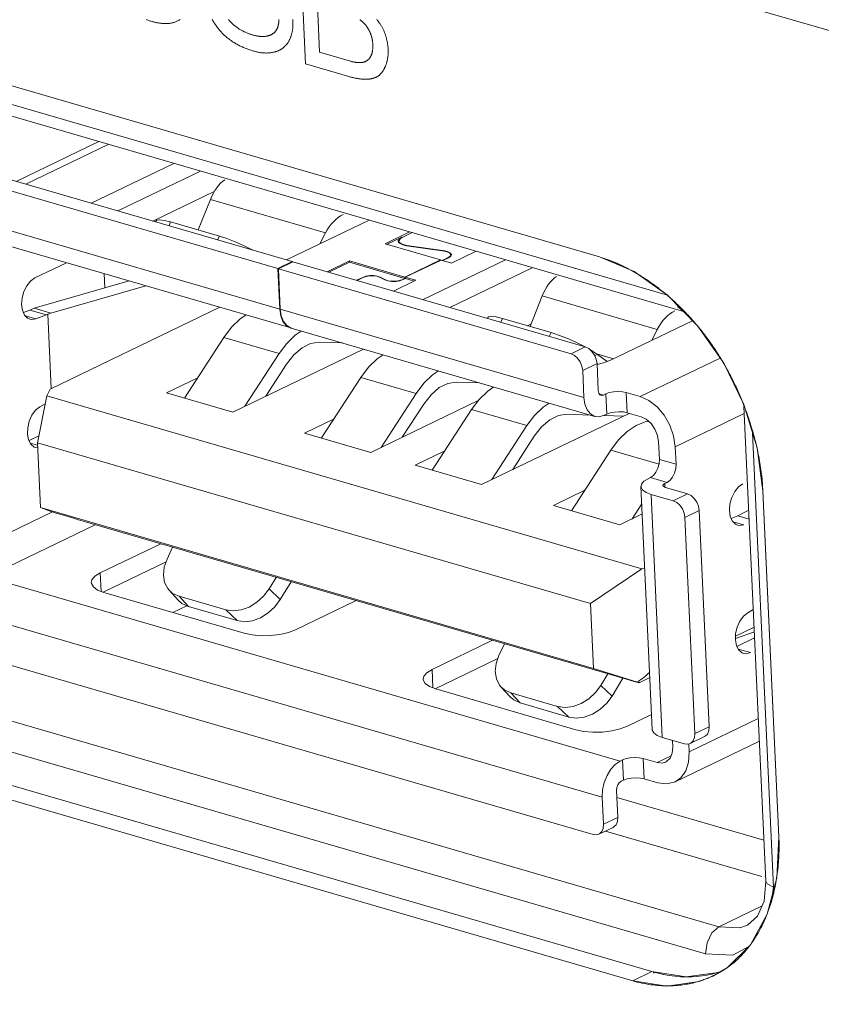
# Model space of a CAD drawing. Header units: millimetres. Extents: x 3925 to 5043, y -86 to 778.
# Tile 65 of 256: x 4514.78 to 4517.52, y 130.69 to 134.05. Entities that reach past the tile are written whole.
import ezdxf

# ---------------------------------------------------------------- set-up
doc = ezdxf.new("R2010")
doc.units = ezdxf.units.MM
doc.header["$LTSCALE"] = 46.255
for name, color, linetype in [('11-059F2G099DXF_CONTINUOUS_LINE', 7, 'CONTINUOUS'), ('H30-IO-SHIELDXF_CONTINUOUS_LINE', 7, 'CONTINUOUS'), ('H30K-IO-LABEDXF_CONTINUOUS_LINE', 7, 'CONTINUOUS'), ('H30K-REAR-CODXF_CONTINUOUS_LINE', 7, 'CONTINUOUS'), ('H60-10304204DXF_CONTINUOUS_LINE', 7, 'CONTINUOUS'), ('LABEL-IO-H30DXF_CONTINUOUS_LINE', 7, 'CONTINUOUS')]:
    doc.layers.add(name, color=color, linetype=linetype)

msp = doc.modelspace()

# ---------------------------------------------------------------- linework, layer by layer
at = {"layer": '11-059F2G099DXF_CONTINUOUS_LINE', "color": 7, "linetype": 'Continuous', "lineweight": 0}
for p, q in [((4515.0437, 133.6349), (4515.0436, 133.637)), ((4515.0666, 133.1362), (4515.0644, 133.1848))]:
    msp.add_line(p, q, dxfattribs=at)
at = {"layer": 'H30-IO-SHIELDXF_CONTINUOUS_LINE', "color": 7, "linetype": 'Continuous', "lineweight": 0}
for p, q in [((4515.3475, 132.0494), (4515.2997, 132.0264)), ((4516.8174, 131.3944), (4517.3197, 131.2483))]:
    msp.add_line(p, q, dxfattribs=at)
at = {"layer": 'H30K-IO-LABEDXF_CONTINUOUS_LINE', "color": 7, "linetype": 'Continuous', "lineweight": 0}
for p, q in [((4515.7528, 133.9018), (4515.7314, 134.3683)), ((4515.7936, 134.1027), (4515.801, 133.9418)), ((4514.3926, 133.9299), (4516.7573, 133.2421)), ((4515.9014, 133.8586), (4515.7528, 133.9018)), ((4515.9036, 133.9119), (4515.9067, 133.9111)), ((4516.8694, 133.1945), (4516.883, 133.1868)), ((4516.9808, 133.1179), (4516.9976, 133.1036)), ((4517.245, 132.7503), (4517.2514, 132.7344)), ((4517.2939, 132.5978), (4517.2973, 132.5828)), ((4517.3152, 132.4617), (4517.3163, 132.4418)), ((4517.3163, 132.4418), (4517.3707, 131.2599)), ((4516.8712, 130.7675), (4514.5065, 131.4553)), ((4517.3643, 131.1261), (4517.3618, 131.1099))]:
    msp.add_line(p, q, dxfattribs=at)
for points in [[(4515.2254, 134.0475), (4515.2225, 134.0483), (4515.2196, 134.0492), (4515.2167, 134.0502), (4515.2138, 134.0511), (4515.2108, 134.0521), (4515.2079, 134.0532)], [(4515.3133, 134.0475), (4515.311, 134.0465), (4515.3087, 134.0455), (4515.3063, 134.0446), (4515.3039, 134.0438), (4515.3014, 134.043), (4515.299, 134.0424), (4515.2965, 134.0418), (4515.2939, 134.0413), (4515.2914, 134.0408), (4515.2888, 134.0404), (4515.2862, 134.0401), (4515.2835, 134.0399), (4515.2809, 134.0397), (4515.2782, 134.0396), (4515.2755, 134.0396), (4515.2728, 134.0396), (4515.27, 134.0397), (4515.2673, 134.0398), (4515.2645, 134.04), (4515.2618, 134.0402), (4515.259, 134.0405), (4515.2562, 134.0408), (4515.2534, 134.0412), (4515.2506, 134.0417), (4515.2478, 134.0422), (4515.245, 134.0427), (4515.2422, 134.0433), (4515.2394, 134.0439), (4515.2366, 134.0445), (4515.2338, 134.0452), (4515.231, 134.0459), (4515.2282, 134.0467), (4515.2254, 134.0475)], [(4515.324, 134.0539), (4515.3223, 134.0527), (4515.3205, 134.0516), (4515.3187, 134.0505), (4515.3169, 134.0495), (4515.3151, 134.0485), (4515.3133, 134.0475)], [(4515.4876, 133.9894), (4515.4853, 133.9913), (4515.483, 133.9932), (4515.4807, 133.9952), (4515.4784, 133.9972), (4515.4762, 133.9993), (4515.4739, 134.0014), (4515.4717, 134.0036), (4515.4695, 134.0058), (4515.4673, 134.0081), (4515.4652, 134.0104), (4515.4631, 134.0128), (4515.4609, 134.0152), (4515.4589, 134.0176), (4515.4568, 134.0201), (4515.4548, 134.0226), (4515.4528, 134.0251), (4515.4508, 134.0277), (4515.4489, 134.0303), (4515.447, 134.033), (4515.4451, 134.0356), (4515.4433, 134.0383), (4515.4415, 134.0411), (4515.4398, 134.0438), (4515.4381, 134.0466), (4515.4364, 134.0494), (4515.4348, 134.0523), (4515.4332, 134.0551)], [(4515.489, 134.0534), (4515.4903, 134.0519), (4515.4916, 134.0504), (4515.493, 134.049), (4515.4943, 134.0476), (4515.4957, 134.0462), (4515.497, 134.0448), (4515.4984, 134.0434), (4515.4998, 134.0421), (4515.5012, 134.0407), (4515.5026, 134.0394), (4515.504, 134.0382), (4515.5054, 134.0369), (4515.5068, 134.0357), (4515.5082, 134.0345), (4515.5097, 134.0333), (4515.5111, 134.0321)], [(4515.5111, 134.0321), (4515.5132, 134.0304), (4515.5154, 134.0287), (4515.5176, 134.0271), (4515.5198, 134.0255), (4515.5221, 134.024), (4515.5243, 134.0225), (4515.5265, 134.021), (4515.5288, 134.0196), (4515.5311, 134.0182), (4515.5333, 134.0169), (4515.5356, 134.0156), (4515.5379, 134.0144), (4515.5402, 134.0132), (4515.5425, 134.012), (4515.5448, 134.0109), (4515.5472, 134.0098), (4515.5495, 134.0088), (4515.5518, 134.0078), (4515.5541, 134.0068), (4515.5564, 134.0059), (4515.5588, 134.005), (4515.5611, 134.0041), (4515.5634, 134.0033), (4515.5657, 134.0026), (4515.568, 134.0019), (4515.5703, 134.0012)], [(4515.6524, 134.0163), (4515.653, 134.0172), (4515.6536, 134.0182), (4515.6541, 134.0191), (4515.6547, 134.0201), (4515.6552, 134.0211), (4515.6557, 134.0222), (4515.6562, 134.0232), (4515.6566, 134.0243), (4515.6571, 134.0254), (4515.6575, 134.0265), (4515.6579, 134.0277), (4515.6583, 134.0288), (4515.6586, 134.03), (4515.659, 134.0312), (4515.6593, 134.0324), (4515.6596, 134.0336), (4515.6599, 134.0348), (4515.6602, 134.036), (4515.6604, 134.0373), (4515.6606, 134.0386), (4515.6608, 134.0398), (4515.661, 134.0411), (4515.6611, 134.0424), (4515.6612, 134.0437), (4515.6613, 134.045), (4515.6614, 134.0464), (4515.6615, 134.0477), (4515.6615, 134.049), (4515.6615, 134.0504), (4515.6615, 134.0517), (4515.6614, 134.0531)], [(4515.7097, 134.0442), (4515.7098, 134.0417), (4515.7099, 134.0391), (4515.7099, 134.0366), (4515.7098, 134.0342), (4515.7097, 134.0317), (4515.7096, 134.0292), (4515.7094, 134.0268), (4515.7092, 134.0243), (4515.709, 134.0219), (4515.7087, 134.0195), (4515.7083, 134.0172), (4515.7079, 134.0148), (4515.7075, 134.0125), (4515.707, 134.0102), (4515.7065, 134.0079), (4515.706, 134.0056), (4515.7054, 134.0034), (4515.7048, 134.0012), (4515.7041, 133.999), (4515.7034, 133.9969), (4515.7027, 133.9948), (4515.7019, 133.9927), (4515.7011, 133.9907), (4515.7003, 133.9887), (4515.6994, 133.9867), (4515.6985, 133.9848), (4515.6975, 133.9829), (4515.6965, 133.981), (4515.6955, 133.9792)], [(4515.709, 134.0535), (4515.7093, 134.0511), (4515.7095, 134.0488), (4515.7096, 134.0465), (4515.7097, 134.0442)], [(4515.9698, 134.0169), (4515.9691, 134.0183), (4515.9683, 134.0197), (4515.9675, 134.021), (4515.9667, 134.0224), (4515.9659, 134.0237), (4515.9651, 134.025), (4515.9642, 134.0263), (4515.9633, 134.0276), (4515.9624, 134.0289), (4515.9615, 134.0301), (4515.9606, 134.0314), (4515.9596, 134.0326), (4515.9586, 134.0338), (4515.9577, 134.035), (4515.9567, 134.0362), (4515.9556, 134.0374), (4515.9546, 134.0385), (4515.9536, 134.0396), (4515.9525, 134.0407), (4515.9515, 134.0418), (4515.9504, 134.0429), (4515.9493, 134.0439), (4515.9482, 134.0449), (4515.9471, 134.0459), (4515.946, 134.0469), (4515.9449, 134.0478), (4515.9438, 134.0487), (4515.9427, 134.0496), (4515.9416, 134.0505), (4515.9404, 134.0513), (4515.9393, 134.0521), (4515.9382, 134.0529)], [(4515.9959, 134.054), (4515.9975, 134.052), (4515.9991, 134.0501), (4516.0006, 134.0481), (4516.0022, 134.0461), (4516.0037, 134.0441), (4516.0051, 134.042), (4516.0066, 134.0399), (4516.008, 134.0378), (4516.0094, 134.0357), (4516.0107, 134.0335), (4516.012, 134.0314), (4516.0133, 134.0291)], [(4516.0133, 134.0291), (4516.0145, 134.027), (4516.0157, 134.0247), (4516.0169, 134.0225), (4516.018, 134.0202), (4516.0191, 134.0179), (4516.0201, 134.0156), (4516.0211, 134.0133), (4516.0221, 134.011), (4516.0231, 134.0086), (4516.024, 134.0062), (4516.0249, 134.0038), (4516.0257, 134.0014), (4516.0265, 133.999), (4516.0273, 133.9966), (4516.0281, 133.9942), (4516.0288, 133.9917), (4516.0294, 133.9893), (4516.0301, 133.9868), (4516.0307, 133.9844), (4516.0312, 133.9819), (4516.0318, 133.9795), (4516.0323, 133.9771), (4516.0327, 133.9746), (4516.0331, 133.9722), (4516.0335, 133.9698), (4516.0339, 133.9674), (4516.0342, 133.965), (4516.0345, 133.9626), (4516.0347, 133.9602), (4516.0349, 133.9578), (4516.0351, 133.9555), (4516.0352, 133.9532)], [(4515.5703, 134.0012), (4515.5724, 134.0006), (4515.5744, 134), (4515.5765, 133.9995), (4515.5786, 133.999), (4515.5807, 133.9985), (4515.5827, 133.9981), (4515.5848, 133.9976), (4515.5869, 133.9973), (4515.589, 133.9969), (4515.591, 133.9966), (4515.5931, 133.9963), (4515.5951, 133.9961), (4515.5972, 133.9959), (4515.5992, 133.9958), (4515.6012, 133.9956), (4515.6032, 133.9956), (4515.6053, 133.9955), (4515.6073, 133.9955), (4515.6092, 133.9956), (4515.6112, 133.9957), (4515.6132, 133.9958), (4515.6151, 133.996), (4515.617, 133.9962), (4515.619, 133.9965), (4515.6208, 133.9968)], [(4515.6208, 133.9968), (4515.622, 133.9971), (4515.6232, 133.9973), (4515.6243, 133.9976), (4515.6254, 133.9979), (4515.6266, 133.9982), (4515.6277, 133.9986), (4515.6288, 133.9989), (4515.63, 133.9993), (4515.6311, 133.9997), (4515.6322, 134.0002), (4515.6332, 134.0006), (4515.6343, 134.0011), (4515.6354, 134.0016), (4515.6364, 134.0021), (4515.6375, 134.0027), (4515.6385, 134.0033), (4515.6395, 134.0039), (4515.6405, 134.0045), (4515.6415, 134.0052), (4515.6425, 134.0059), (4515.6434, 134.0066), (4515.6443, 134.0073), (4515.6453, 134.0081), (4515.6461, 134.0089), (4515.647, 134.0097), (4515.6478, 134.0106), (4515.6487, 134.0114), (4515.6495, 134.0123), (4515.6502, 134.0133), (4515.651, 134.0143), (4515.6517, 134.0152), (4515.6524, 134.0163)], [(4515.9829, 133.9682), (4515.9829, 133.9698), (4515.9827, 133.9713), (4515.9826, 133.9729), (4515.9825, 133.9744), (4515.9823, 133.976), (4515.9821, 133.9776), (4515.9819, 133.9792), (4515.9816, 133.9808), (4515.9814, 133.9824), (4515.9811, 133.984), (4515.9808, 133.9856), (4515.9804, 133.9872), (4515.9801, 133.9888), (4515.9797, 133.9904), (4515.9793, 133.992), (4515.9789, 133.9937), (4515.9784, 133.9953), (4515.978, 133.9969), (4515.9775, 133.9985), (4515.977, 134.0001), (4515.9764, 134.0016), (4515.9759, 134.0032), (4515.9753, 134.0048), (4515.9747, 134.0064), (4515.974, 134.0079), (4515.9734, 134.0094), (4515.9727, 134.011), (4515.972, 134.0125), (4515.9713, 134.014), (4515.9706, 134.0155), (4515.9698, 134.0169)], [(4515.5751, 133.9458), (4515.572, 133.9467), (4515.5688, 133.9477), (4515.5657, 133.9487), (4515.5625, 133.9497), (4515.5593, 133.9508), (4515.5561, 133.9519), (4515.553, 133.9531), (4515.5498, 133.9543), (4515.5466, 133.9556), (4515.5434, 133.9569), (4515.5402, 133.9582), (4515.537, 133.9596), (4515.5339, 133.961), (4515.5307, 133.9625), (4515.5275, 133.9641), (4515.5244, 133.9657), (4515.5212, 133.9673), (4515.5181, 133.9691), (4515.515, 133.9708), (4515.5119, 133.9726), (4515.5088, 133.9745), (4515.5057, 133.9765), (4515.5026, 133.9785), (4515.4996, 133.9805), (4515.4966, 133.9827), (4515.4935, 133.9849), (4515.4906, 133.9871), (4515.4876, 133.9894)], [(4515.6955, 133.9792), (4515.6944, 133.9773), (4515.6933, 133.9755), (4515.6921, 133.9737), (4515.6908, 133.972), (4515.6896, 133.9703), (4515.6883, 133.9687), (4515.6869, 133.9671), (4515.6855, 133.9655), (4515.6841, 133.964), (4515.6826, 133.9625), (4515.6811, 133.9611), (4515.6796, 133.9597), (4515.6781, 133.9584), (4515.6765, 133.9571), (4515.6748, 133.9558), (4515.6732, 133.9546), (4515.6715, 133.9535), (4515.6698, 133.9524), (4515.6681, 133.9513), (4515.6663, 133.9503), (4515.6646, 133.9493), (4515.6628, 133.9484), (4515.661, 133.9475), (4515.6591, 133.9467), (4515.6573, 133.9459), (4515.6554, 133.9451), (4515.6535, 133.9444), (4515.6516, 133.9438), (4515.6497, 133.9432), (4515.6478, 133.9426)], [(4515.9772, 133.931), (4515.9777, 133.9321), (4515.9781, 133.9332), (4515.9786, 133.9343), (4515.979, 133.9355), (4515.9794, 133.9366), (4515.9797, 133.9378), (4515.9801, 133.939), (4515.9804, 133.9402), (4515.9807, 133.9414), (4515.981, 133.9427), (4515.9813, 133.9439), (4515.9815, 133.9452), (4515.9818, 133.9465), (4515.982, 133.9478), (4515.9822, 133.9491), (4515.9823, 133.9504), (4515.9825, 133.9518), (4515.9826, 133.9531), (4515.9827, 133.9544), (4515.9828, 133.9558), (4515.9829, 133.9572), (4515.983, 133.9585), (4515.983, 133.9599), (4515.983, 133.9613), (4515.9831, 133.9627), (4515.9831, 133.9641), (4515.983, 133.9655), (4515.983, 133.9668), (4515.9829, 133.9682)], [(4515.6478, 133.9426), (4515.6452, 133.942), (4515.6426, 133.9414), (4515.64, 133.9408), (4515.6374, 133.9404), (4515.6347, 133.94), (4515.632, 133.9397), (4515.6293, 133.9394), (4515.6265, 133.9392), (4515.6238, 133.9391), (4515.621, 133.939), (4515.6182, 133.939), (4515.6154, 133.9391), (4515.6125, 133.9392), (4515.6097, 133.9394), (4515.6069, 133.9396), (4515.604, 133.9399), (4515.6011, 133.9402), (4515.5983, 133.9406), (4515.5954, 133.9411), (4515.5925, 133.9416), (4515.5896, 133.9422), (4515.5867, 133.9428), (4515.5838, 133.9435), (4515.5809, 133.9442), (4515.578, 133.9449), (4515.5751, 133.9458)], [(4515.801, 133.9418), (4515.8991, 133.9132), (4515.9036, 133.9119)], [(4515.9591, 133.9106), (4515.9599, 133.911), (4515.9607, 133.9114), (4515.9615, 133.9119), (4515.9622, 133.9124), (4515.963, 133.9129), (4515.9637, 133.9134), (4515.9645, 133.914), (4515.9652, 133.9146), (4515.9659, 133.9152), (4515.9666, 133.9158), (4515.9673, 133.9165), (4515.9679, 133.9171), (4515.9686, 133.9178), (4515.9692, 133.9185), (4515.9699, 133.9192), (4515.9705, 133.92), (4515.9711, 133.9208), (4515.9717, 133.9215), (4515.9722, 133.9223), (4515.9728, 133.9231), (4515.9733, 133.924), (4515.9739, 133.9248), (4515.9744, 133.9257), (4515.9749, 133.9265), (4515.9754, 133.9274), (4515.9758, 133.9283), (4515.9763, 133.9292), (4515.9768, 133.9301), (4515.9772, 133.931)], [(4516.0352, 133.9532), (4516.0353, 133.9507), (4516.0353, 133.9483), (4516.0354, 133.946), (4516.0354, 133.9436), (4516.0353, 133.9412), (4516.0352, 133.9388), (4516.0351, 133.9365), (4516.035, 133.9341), (4516.0348, 133.9318), (4516.0346, 133.9295), (4516.0344, 133.9272), (4516.0341, 133.9249), (4516.0338, 133.9227), (4516.0334, 133.9204), (4516.033, 133.9182), (4516.0326, 133.916), (4516.0322, 133.9138), (4516.0317, 133.9117), (4516.0312, 133.9095), (4516.0306, 133.9074), (4516.0301, 133.9054), (4516.0294, 133.9033), (4516.0288, 133.9013), (4516.0281, 133.8993), (4516.0274, 133.8974), (4516.0266, 133.8954)], [(4515.9067, 133.9111), (4515.9082, 133.9106), (4515.9097, 133.9102), (4515.9112, 133.9098), (4515.9127, 133.9094), (4515.9142, 133.9091), (4515.9157, 133.9087), (4515.9172, 133.9084), (4515.9187, 133.9081), (4515.9202, 133.9078), (4515.9217, 133.9075), (4515.9231, 133.9072), (4515.9246, 133.907), (4515.9261, 133.9068), (4515.9276, 133.9066), (4515.929, 133.9065), (4515.9305, 133.9063)], [(4515.9305, 133.9063), (4515.9317, 133.9063), (4515.9328, 133.9062), (4515.934, 133.9062), (4515.9351, 133.9061), (4515.9363, 133.9061), (4515.9375, 133.9061), (4515.9386, 133.9061), (4515.9397, 133.9062), (4515.9409, 133.9062), (4515.942, 133.9063), (4515.9432, 133.9064), (4515.9443, 133.9065), (4515.9454, 133.9066), (4515.9465, 133.9068), (4515.9476, 133.907), (4515.9487, 133.9072), (4515.9498, 133.9074), (4515.9509, 133.9077), (4515.9519, 133.9079), (4515.953, 133.9082), (4515.954, 133.9086), (4515.9551, 133.9089), (4515.9561, 133.9093), (4515.9571, 133.9097), (4515.9581, 133.9101), (4515.9591, 133.9106)], [(4516.0266, 133.8954), (4516.026, 133.8939), (4516.0254, 133.8924), (4516.0247, 133.891), (4516.024, 133.8895), (4516.0233, 133.888), (4516.0226, 133.8866), (4516.0219, 133.8852), (4516.0211, 133.8838), (4516.0204, 133.8824), (4516.0196, 133.881), (4516.0187, 133.8797), (4516.0179, 133.8784), (4516.0171, 133.8771), (4516.0162, 133.8758), (4516.0153, 133.8745), (4516.0144, 133.8733), (4516.0134, 133.8721), (4516.0125, 133.8709), (4516.0115, 133.8698), (4516.0105, 133.8687), (4516.0095, 133.8676), (4516.0085, 133.8665), (4516.0074, 133.8655), (4516.0063, 133.8645), (4516.0052, 133.8636), (4516.0041, 133.8627), (4516.003, 133.8618), (4516.0018, 133.861), (4516.0006, 133.8601)], [(4515.9599, 133.8493), (4515.9572, 133.8493), (4515.9545, 133.8493), (4515.9518, 133.8494), (4515.949, 133.8495), (4515.9463, 133.8497), (4515.9435, 133.85), (4515.9407, 133.8503), (4515.938, 133.8506), (4515.9352, 133.851), (4515.9324, 133.8515), (4515.9296, 133.8519), (4515.9268, 133.8525), (4515.924, 133.853), (4515.9211, 133.8536), (4515.9183, 133.8542), (4515.9155, 133.8549), (4515.9127, 133.8556), (4515.9098, 133.8563), (4515.907, 133.857), (4515.9042, 133.8578), (4515.9014, 133.8586)], [(4516.0006, 133.8601), (4515.9993, 133.8593), (4515.9979, 133.8585), (4515.9965, 133.8577), (4515.995, 133.857), (4515.9936, 133.8563), (4515.9921, 133.8556), (4515.9906, 133.855), (4515.9891, 133.8544), (4515.9876, 133.8538), (4515.986, 133.8533), (4515.9845, 133.8529), (4515.9829, 133.8524), (4515.9813, 133.852), (4515.9797, 133.8516), (4515.9781, 133.8513), (4515.9765, 133.8509), (4515.9749, 133.8506), (4515.9732, 133.8504), (4515.9716, 133.8502), (4515.9699, 133.8499), (4515.9683, 133.8498), (4515.9666, 133.8496), (4515.9649, 133.8495), (4515.9633, 133.8494), (4515.9616, 133.8493), (4515.9599, 133.8493)], [(4516.7573, 133.2421), (4516.7639, 133.2401), (4516.7704, 133.2381), (4516.777, 133.2359), (4516.7836, 133.2336), (4516.7902, 133.2312), (4516.7968, 133.2287), (4516.8034, 133.2261), (4516.81, 133.2234), (4516.8166, 133.2206), (4516.8232, 133.2177), (4516.8298, 133.2147), (4516.8364, 133.2116), (4516.843, 133.2084), (4516.8496, 133.205), (4516.8562, 133.2016), (4516.8628, 133.1981), (4516.8694, 133.1945)], [(4516.883, 133.1868), (4516.8892, 133.1831), (4516.8954, 133.1793), (4516.9016, 133.1754), (4516.9078, 133.1715), (4516.914, 133.1675), (4516.9201, 133.1633), (4516.9263, 133.1592), (4516.9324, 133.1549), (4516.9385, 133.1505), (4516.9446, 133.1461), (4516.9507, 133.1416), (4516.9567, 133.137), (4516.9628, 133.1323), (4516.9688, 133.1276), (4516.9748, 133.1228), (4516.9808, 133.1179)], [(4516.9976, 133.1036), (4517.0016, 133.1), (4517.0056, 133.0965), (4517.0095, 133.0929), (4517.0135, 133.0893), (4517.0174, 133.0857), (4517.0213, 133.082), (4517.0253, 133.0783), (4517.0291, 133.0745), (4517.033, 133.0707), (4517.0369, 133.0669), (4517.0407, 133.0631), (4517.0446, 133.0592)], [(4517.0446, 133.0592), (4517.0486, 133.0551), (4517.0526, 133.051), (4517.0565, 133.0468), (4517.0605, 133.0426), (4517.0644, 133.0384), (4517.0683, 133.0341), (4517.0722, 133.0298), (4517.0761, 133.0255), (4517.0799, 133.0211), (4517.0837, 133.0167), (4517.0875, 133.0123), (4517.0913, 133.0078)], [(4517.0913, 133.0078), (4517.0955, 133.0027), (4517.0998, 132.9976), (4517.104, 132.9924), (4517.1081, 132.9871), (4517.1123, 132.9819), (4517.1164, 132.9766), (4517.1205, 132.9712), (4517.1245, 132.9658), (4517.1285, 132.9604), (4517.1325, 132.955), (4517.1364, 132.9495), (4517.1403, 132.9439), (4517.1434, 132.9395), (4517.1465, 132.9349), (4517.1495, 132.9304), (4517.1526, 132.9259)], [(4517.1526, 132.9259), (4517.1552, 132.9219), (4517.1578, 132.9179), (4517.1604, 132.9139), (4517.163, 132.9098), (4517.1655, 132.9058), (4517.1681, 132.9017), (4517.1706, 132.8977), (4517.1731, 132.8936), (4517.1756, 132.8895), (4517.178, 132.8853), (4517.1805, 132.8812)], [(4517.1805, 132.8812), (4517.1848, 132.8738), (4517.189, 132.8663), (4517.1932, 132.8588), (4517.1973, 132.8513), (4517.2014, 132.8437), (4517.2054, 132.8361), (4517.2093, 132.8285), (4517.2132, 132.8208), (4517.217, 132.8131), (4517.2207, 132.8053), (4517.2244, 132.7975), (4517.228, 132.7897), (4517.2315, 132.7819), (4517.235, 132.774), (4517.2384, 132.7661), (4517.2418, 132.7582), (4517.245, 132.7503)], [(4517.2514, 132.7344), (4517.2546, 132.726), (4517.2578, 132.7175), (4517.2609, 132.709), (4517.2639, 132.7005), (4517.2669, 132.692), (4517.2697, 132.6834), (4517.2725, 132.6749), (4517.2752, 132.6663), (4517.2778, 132.6578), (4517.2804, 132.6492), (4517.2829, 132.6406), (4517.2852, 132.6321), (4517.2875, 132.6235), (4517.2898, 132.6149), (4517.2919, 132.6064), (4517.2939, 132.5978)], [(4517.2973, 132.5828), (4517.299, 132.5751), (4517.3006, 132.5675), (4517.3021, 132.5598), (4517.3035, 132.5521), (4517.3049, 132.5445), (4517.3061, 132.5369), (4517.3074, 132.5293), (4517.3085, 132.5217), (4517.3096, 132.5141), (4517.3106, 132.5066), (4517.3116, 132.499), (4517.3124, 132.4915), (4517.3132, 132.484), (4517.3139, 132.4766), (4517.3146, 132.4691), (4517.3152, 132.4617)], [(4517.3707, 131.2599), (4517.3711, 131.2518), (4517.3713, 131.2438), (4517.3714, 131.2358), (4517.3715, 131.2278), (4517.3715, 131.2198), (4517.3714, 131.2118), (4517.3712, 131.2039), (4517.3709, 131.1959), (4517.3705, 131.1881), (4517.37, 131.1802), (4517.3695, 131.1724), (4517.3688, 131.1646), (4517.3681, 131.1568), (4517.3673, 131.1491), (4517.3664, 131.1414), (4517.3654, 131.1337), (4517.3643, 131.1261)], [(4517.3618, 131.1099), (4517.3605, 131.1029), (4517.3592, 131.0959), (4517.3578, 131.089), (4517.3564, 131.0822), (4517.3549, 131.0753), (4517.3533, 131.0685), (4517.3516, 131.0618), (4517.3499, 131.0551), (4517.3481, 131.0485), (4517.3462, 131.0419), (4517.3442, 131.0353), (4517.3422, 131.0288), (4517.3401, 131.0223), (4517.338, 131.0159), (4517.3357, 131.0096), (4517.3334, 131.0033)], [(4517.3334, 131.0033), (4517.3325, 131.0006), (4517.3315, 130.998), (4517.3304, 130.9954), (4517.3294, 130.9928), (4517.3284, 130.9902), (4517.3273, 130.9876), (4517.3263, 130.9851)], [(4517.3263, 130.9851), (4517.3248, 130.9815), (4517.3233, 130.978), (4517.3217, 130.9744), (4517.3202, 130.9709), (4517.3186, 130.9675), (4517.317, 130.964), (4517.3153, 130.9606), (4517.3137, 130.9571), (4517.312, 130.9538)], [(4517.312, 130.9538), (4517.3096, 130.9491), (4517.3072, 130.9444), (4517.3047, 130.9398), (4517.3022, 130.9352), (4517.2997, 130.9307), (4517.2971, 130.9262), (4517.2944, 130.9218), (4517.2917, 130.9174), (4517.289, 130.9131), (4517.2862, 130.9088), (4517.2834, 130.9045), (4517.2805, 130.9004), (4517.2776, 130.8962), (4517.2747, 130.8921)], [(4517.2747, 130.8921), (4517.2715, 130.8878), (4517.2682, 130.8835), (4517.2649, 130.8793), (4517.2616, 130.8752), (4517.2582, 130.8711), (4517.2547, 130.8671), (4517.2512, 130.8631), (4517.2477, 130.8592), (4517.2441, 130.8554), (4517.2404, 130.8516), (4517.2367, 130.8479), (4517.233, 130.8443), (4517.2292, 130.8407), (4517.2254, 130.8372), (4517.2215, 130.8338), (4517.2176, 130.8304), (4517.2136, 130.8272)], [(4517.1788, 130.8023), (4517.176, 130.8006), (4517.1732, 130.7989), (4517.1703, 130.7972), (4517.1675, 130.7956), (4517.1646, 130.794), (4517.1617, 130.7924), (4517.1588, 130.7908), (4517.1559, 130.7893), (4517.1529, 130.7878)], [(4517.1958, 130.8136), (4517.1937, 130.8121), (4517.1916, 130.8107), (4517.1895, 130.8093), (4517.1874, 130.8078), (4517.1853, 130.8064), (4517.1831, 130.805), (4517.181, 130.8037), (4517.1788, 130.8023)], [(4517.2136, 130.8272), (4517.2114, 130.8254), (4517.2092, 130.8236), (4517.207, 130.8219), (4517.2048, 130.8202), (4517.2026, 130.8185), (4517.2003, 130.8169), (4517.1981, 130.8152), (4517.1958, 130.8136)], [(4517.0314, 130.7524), (4517.024, 130.7517), (4517.0166, 130.7511), (4517.0091, 130.7507), (4517.0016, 130.7504), (4516.994, 130.7502), (4516.9865, 130.7502), (4516.9789, 130.7503), (4516.9713, 130.7506), (4516.9636, 130.7511), (4516.956, 130.7516), (4516.9483, 130.7523), (4516.9406, 130.7532), (4516.9329, 130.7542), (4516.9252, 130.7553), (4516.9175, 130.7566), (4516.9098, 130.7581), (4516.9021, 130.7597), (4516.8944, 130.7614), (4516.8867, 130.7633), (4516.8789, 130.7653), (4516.8712, 130.7675)], [(4517.1068, 130.7687), (4517.1016, 130.767), (4517.0963, 130.7654), (4517.0911, 130.7639), (4517.0858, 130.7624), (4517.0805, 130.7611), (4517.0751, 130.7598), (4517.0697, 130.7586), (4517.0643, 130.7575), (4517.0589, 130.7564), (4517.0535, 130.7555), (4517.048, 130.7546), (4517.0425, 130.7538), (4517.037, 130.7531), (4517.0314, 130.7524)], [(4517.1529, 130.7878), (4517.1492, 130.786), (4517.1455, 130.7842), (4517.1417, 130.7824), (4517.1379, 130.7807), (4517.1341, 130.779), (4517.1302, 130.7774), (4517.1264, 130.7759), (4517.1225, 130.7743), (4517.1186, 130.7728), (4517.1147, 130.7714), (4517.1107, 130.77), (4517.1068, 130.7687)]]:
    msp.add_lwpolyline(points, dxfattribs=at)
at = {"layer": 'H30K-REAR-CODXF_CONTINUOUS_LINE', "color": 7, "linetype": 'Continuous', "lineweight": 0}
for p, q in [((4507.0932, 137.0549), (4587.927, 113.5436)), ((4514.2742, 133.901), (4516.9902, 133.111)), ((4514.3022, 133.8526), (4517.045, 133.0549)), ((4517.2515, 132.7306), (4517.3262, 131.1083)), ((4517.2806, 132.6409), (4517.3521, 131.0881)), ((4517.166, 130.9523), (4514.4233, 131.7501)), ((4517.1202, 130.8595), (4514.3775, 131.6572)), ((4516.7784, 131.2795), (4517.3123, 131.1243)), ((4517.3491, 131.0631), (4517.3521, 131.0881)), ((4517.166, 130.9523), (4517.3133, 131.0233)), ((4517.2981, 130.988), (4517.2639, 130.958)), ((4517.166, 130.9523), (4517.1419, 130.9313))]:
    msp.add_line(p, q, dxfattribs=at)
for points in [[(4517.0238, 133.0767), (4517.0251, 133.0718), (4517.045, 133.0549)], [(4517.3262, 131.1083), (4517.3203, 131.0396), (4517.2981, 130.988)], [(4517.3521, 131.0881), (4517.3303, 131.0995), (4517.3262, 131.1083)], [(4517.1419, 130.9313), (4517.1252, 130.8973), (4517.1202, 130.8595)], [(4517.2639, 130.958), (4517.2375, 130.9489), (4517.166, 130.9523)], [(4517.1202, 130.8595), (4517.2129, 130.8549), (4517.2683, 130.8852)]]:
    msp.add_lwpolyline(points, dxfattribs=at)
at = {"layer": 'H60-10304204DXF_CONTINUOUS_LINE', "color": 7, "linetype": 'Continuous', "lineweight": 0}
for p, q in [((4514.7642, 133.5003), (4515.0463, 133.6362)), ((4515.0786, 133.6268), (4514.7965, 133.4909)), ((4515.0202, 133.4258), (4515.3023, 133.5617)), ((4515.3939, 133.5351), (4515.1118, 133.3992)), ((4515.6584, 133.2023), (4514.6566, 133.4937)), ((4515.7074, 133.2259), (4514.7056, 133.5173)), ((4515.2314, 133.3644), (4515.4409, 133.4653)), ((4515.3862, 133.3341), (4515.4277, 133.4385)), ((4515.8212, 133.324), (4515.4277, 133.4385)), ((4514.6252, 133.3662), (4515.6648, 133.0638)), ((4515.2419, 133.3649), (4515.2406, 133.3617)), ((4515.2865, 133.3484), (4515.2918, 133.3615)), ((4515.2918, 133.3615), (4515.4583, 133.3131)), ((4515.9701, 133.3675), (4515.688, 133.2316)), ((4515.8212, 133.324), (4515.8022, 133.2866)), ((4516.0252, 133.2869), (4516.1087, 133.3272)), ((4516.0837, 133.3089), (4516.1172, 133.325)), ((4514.6626, 133.3017), (4515.7022, 132.9993)), ((4515.4583, 133.3131), (4515.4518, 133.3003)), ((4516.2143, 133.232), (4516.0252, 133.2869)), ((4516.0314, 133.2852), (4516.0818, 133.3095)), ((4516.0699, 133.2984), (4516.0697, 133.2962)), ((4516.0697, 133.2962), (4516.0707, 133.2927)), ((4516.0737, 133.3042), (4516.0699, 133.2984)), ((4516.0707, 133.2927), (4516.076, 133.2875)), ((4516.0722, 133.2963), (4516.0724, 133.2984)), ((4516.0722, 133.2963), (4516.0724, 133.291)), ((4516.0724, 133.2984), (4516.076, 133.3039)), ((4516.0818, 133.3095), (4516.0737, 133.3042)), ((4516.076, 133.3039), (4516.0837, 133.3089)), ((4516.076, 133.2875), (4516.0853, 133.2833)), ((4516.087, 133.284), (4516.0782, 133.288)), ((4516.0818, 133.3095), (4516.0818, 133.3088)), ((4516.0853, 133.2833), (4516.0979, 133.2804)), ((4516.099, 133.2813), (4516.087, 133.284)), ((4516.0979, 133.2804), (4516.2281, 133.2615)), ((4516.099, 133.2813), (4516.099, 133.2805)), ((4516.2292, 133.2624), (4516.099, 133.2813)), ((4516.2281, 133.2615), (4516.2391, 133.2588)), ((4516.2292, 133.2615), (4516.2292, 133.2624)), ((4516.2409, 133.2595), (4516.2292, 133.2624)), ((4516.2488, 133.2552), (4516.2409, 133.2595)), ((4516.2517, 133.2498), (4516.2488, 133.2552)), ((4516.3356, 133.2612), (4516.2521, 133.221)), ((4514.8281, 133.17), (4514.9361, 133.2221)), ((4515.7074, 133.2259), (4515.6584, 133.2023)), ((4515.6603, 133.2018), (4515.7093, 133.2254)), ((4515.7075, 133.2245), (4515.7074, 133.2259)), ((4515.7093, 133.2254), (4516.7092, 132.9345)), ((4515.8267, 133.1912), (4515.9031, 133.2281)), ((4515.9033, 133.2235), (4515.8328, 133.1895)), ((4515.9033, 133.2235), (4515.9031, 133.2281)), ((4515.9031, 133.2281), (4516.0922, 133.1731)), ((4516.0924, 133.1685), (4515.9033, 133.2235)), ((4516.0922, 133.1731), (4516.2143, 133.232)), ((4516.2162, 133.2314), (4516.094, 133.1726)), ((4516.1544, 133.0959), (4516.4365, 133.2319)), ((4516.2143, 133.2305), (4516.2143, 133.232)), ((4516.2521, 133.221), (4516.2162, 133.2314)), ((4516.2204, 133.2302), (4516.2401, 133.2397)), ((4516.2223, 133.2296), (4516.242, 133.2391)), ((4516.247, 133.2445), (4516.2401, 133.2397)), ((4516.2402, 133.2383), (4516.2401, 133.2397)), ((4516.242, 133.2391), (4516.2494, 133.2443)), ((4516.2492, 133.2497), (4516.247, 133.2445)), ((4516.2492, 133.2497), (4516.2495, 133.2445)), ((4516.2494, 133.2443), (4516.2517, 133.2498)), ((4515.6584, 133.2023), (4515.6648, 133.0638)), ((4515.6667, 133.0633), (4515.6603, 133.2018)), ((4516.6603, 132.9109), (4515.6603, 133.2018)), ((4516.5281, 133.2052), (4516.246, 133.0693)), ((4515.1496, 133.16), (4514.8254, 133.0668)), ((4515.9485, 133.1722), (4515.9273, 133.162)), ((4515.9504, 133.1717), (4515.9292, 133.1614)), ((4515.9593, 133.1759), (4515.9485, 133.1722)), ((4515.9486, 133.1708), (4515.9485, 133.1722)), ((4515.9504, 133.1717), (4515.9604, 133.1751)), ((4515.9968, 133.1757), (4516.0058, 133.1726)), ((4516.0079, 133.1732), (4515.9982, 133.1766)), ((4516.0058, 133.1726), (4516.0236, 133.1633)), ((4516.0079, 133.1732), (4516.008, 133.1715)), ((4516.0257, 133.1639), (4516.0079, 133.1732)), ((4516.0236, 133.1633), (4516.0339, 133.1598)), ((4516.0257, 133.1626), (4516.0257, 133.1639)), ((4516.0353, 133.1606), (4516.0257, 133.1639)), ((4516.13, 133.1621), (4516.0535, 133.1253)), ((4516.085, 133.165), (4516.0743, 133.1613)), ((4516.0755, 133.1605), (4516.0869, 133.1644)), ((4516.0924, 133.1685), (4516.085, 133.165)), ((4516.085, 133.165), (4516.085, 133.1643)), ((4516.0869, 133.1644), (4516.0943, 133.168)), ((4516.0922, 133.1731), (4516.0924, 133.1685)), ((4516.0943, 133.168), (4516.094, 133.1726)), ((4516.094, 133.1726), (4516.13, 133.1621)), ((4516.1241, 133.1593), (4516.0943, 133.168)), ((4514.8827, 133.0501), (4515.2068, 133.1434)), ((4516.5204, 133.0042), (4516.5619, 133.1086)), ((4516.9553, 132.9941), (4516.5619, 133.1086)), ((4514.8106, 133.0604), (4514.7883, 133.0519)), ((4514.8106, 133.0604), (4514.8131, 133.0616)), ((4514.8106, 133.0604), (4514.8673, 133.0439)), ((4514.8254, 133.0668), (4514.8827, 133.0501)), ((4514.8827, 133.0501), (4514.872, 133.0462)), ((4515.4596, 133.0698), (4514.8797, 132.7904)), ((4515.6681, 133.0409), (4515.6648, 133.0638)), ((4515.6667, 133.0633), (4516.7044, 132.7614)), ((4514.7945, 133.0407), (4514.8311, 133.0301)), ((4514.8311, 133.0301), (4514.8673, 133.0439)), ((4514.872, 133.0462), (4514.8673, 133.0439)), ((4514.8837, 132.7923), (4514.872, 133.0462)), ((4516.376, 133.035), (4516.3748, 133.0318)), ((4516.4207, 133.0185), (4516.4259, 133.0317)), ((4516.4259, 133.0317), (4516.5924, 132.9832)), ((4517.0756, 133.0238), (4516.7954, 132.8888)), ((4515.6888, 133.0072), (4515.7041, 132.9987)), ((4515.7033, 132.9992), (4515.7022, 132.9993)), ((4515.7041, 132.9987), (4516.7418, 132.6969)), ((4516.5111, 133.0069), (4516.5239, 133.013)), ((4516.5924, 132.9832), (4516.5859, 132.9704)), ((4516.9553, 132.9941), (4516.9363, 132.9567)), ((4515.4735, 132.9664), (4515.3392, 132.7594)), ((4515.6625, 132.9115), (4515.4735, 132.9664)), ((4515.8791, 132.9478), (4515.7992, 132.9504)), ((4515.9511, 132.9269), (4515.504, 132.7115)), ((4516.6603, 132.9109), (4516.7092, 132.9345)), ((4516.7021, 132.9377), (4516.7062, 132.9354)), ((4516.7264, 132.9241), (4516.7469, 132.9109)), ((4515.5459, 132.7317), (4515.6625, 132.9115)), ((4516.7426, 132.9021), (4516.747, 132.9108)), ((4516.7841, 132.8846), (4516.7469, 132.9109)), ((4516.7469, 132.9107), (4516.8054, 132.8937)), ((4516.771, 132.8796), (4516.7954, 132.8888)), ((4516.8967, 132.7648), (4517.1698, 132.8964)), ((4515.6881, 132.8755), (4515.617, 132.7659)), ((4516.7492, 132.8774), (4516.7002, 132.8538)), ((4516.7044, 132.7614), (4516.7002, 132.8538)), ((4516.7534, 132.785), (4516.7492, 132.8774)), ((4516.7498, 132.8747), (4516.771, 132.8796)), ((4515.2772, 132.7775), (4515.3844, 132.8291)), ((4515.9422, 132.8301), (4515.808, 132.6231)), ((4516.1313, 132.7751), (4515.9422, 132.8301)), ((4516.3479, 132.8115), (4516.268, 132.814)), ((4514.8684, 132.7674), (4514.8797, 132.7904)), ((4514.8368, 132.607), (4514.8684, 132.7674)), ((4514.8684, 132.7674), (4516.9023, 132.1759)), ((4515.504, 132.7115), (4515.2772, 132.7775)), ((4515.9766, 132.574), (4516.3433, 132.7507)), ((4516.0119, 132.5911), (4516.1313, 132.7751)), ((4516.3465, 132.755), (4516.3203, 132.7201)), ((4516.7571, 132.7738), (4516.7708, 132.7698)), ((4516.7708, 132.7698), (4516.779, 132.7738)), ((4516.7822, 132.7045), (4516.779, 132.7738)), ((4516.8494, 132.7785), (4516.8526, 132.7092)), ((4516.8967, 132.7648), (4516.8494, 132.7785)), ((4514.863, 132.7402), (4514.8449, 132.7296)), ((4516.1569, 132.7391), (4516.0831, 132.6253)), ((4516.3203, 132.7201), (4516.186, 132.5131)), ((4516.5093, 132.6652), (4516.3203, 132.7201)), ((4515.7497, 132.64), (4515.8504, 132.6885)), ((4516.8594, 132.7073), (4516.3546, 132.4641)), ((4516.726, 132.7015), (4516.6461, 132.7041)), ((4516.774, 132.7006), (4516.7822, 132.7045)), ((4516.8398, 132.6979), (4516.774, 132.7)), ((4516.8526, 132.7092), (4516.8999, 132.6955)), ((4517.2526, 132.707), (4517.0165, 132.5933)), ((4516.39, 132.4811), (4516.5093, 132.6652)), ((4514.8078, 132.6142), (4514.8414, 132.6304)), ((4515.9766, 132.574), (4515.7497, 132.64)), ((4516.5349, 132.6292), (4516.4611, 132.5154)), ((4514.8124, 132.6052), (4514.8372, 132.598)), ((4514.8306, 132.5902), (4514.8376, 132.5893)), ((4514.847, 132.3854), (4514.8368, 132.607)), ((4516.727, 132.0573), (4514.8368, 132.607)), ((4516.1278, 132.53), (4516.2285, 132.5786)), ((4516.7966, 132.5816), (4516.6624, 132.3746)), ((4516.9613, 132.5337), (4516.7966, 132.5816)), ((4516.9625, 132.5497), (4516.9598, 132.6098)), ((4517.0192, 132.5332), (4517.0165, 132.5933)), ((4516.9625, 132.5497), (4517.0192, 132.5332)), ((4516.3546, 132.4641), (4516.1278, 132.53)), ((4516.9238, 132.4839), (4516.932, 132.4878)), ((4516.9887, 132.4713), (4516.932, 132.4878)), ((4516.6004, 132.3926), (4516.7076, 132.4443)), ((4516.8995, 132.4573), (4516.9378, 131.6263)), ((4516.9887, 132.4713), (4516.9805, 132.4674)), ((4516.9805, 132.4674), (4516.9811, 132.4549)), ((4517.0587, 132.432), (4516.9831, 132.454)), ((4516.9341, 132.4304), (4516.9724, 131.5994)), ((4516.9341, 132.4304), (4517.0097, 132.4084)), ((4517.0097, 132.4084), (4517.0587, 132.432)), ((4514.847, 132.3854), (4514.8796, 132.3731)), ((4516.7372, 131.8356), (4514.847, 132.3854)), ((4516.8272, 132.3266), (4516.6004, 132.3926)), ((4516.869, 132.3468), (4516.9023, 132.398)), ((4517.2678, 132.3767), (4517.2425, 132.3638)), ((4514.645, 132.2536), (4514.8877, 132.3706)), ((4516.9039, 132.3636), (4516.8272, 132.3266)), ((4517.0987, 132.3749), (4517.0497, 132.3513)), ((4517.0837, 131.6126), (4517.0497, 132.3513)), ((4517.0987, 132.3749), (4517.1326, 131.6362)), ((4517.2301, 132.3566), (4517.2078, 132.3481)), ((4517.2301, 132.3566), (4517.2348, 132.3589)), ((4517.2301, 132.3566), (4517.2692, 132.3453)), ((4517.2348, 132.3589), (4517.2425, 132.3638)), ((4515.034, 132.3264), (4514.7049, 132.1678)), ((4516.8575, 131.7961), (4515.0202, 132.3305)), ((4517.214, 132.337), (4517.2506, 132.3263)), ((4515.0511, 132.1618), (4515.2578, 132.2613)), ((4515.2794, 132.2089), (4515.2985, 132.2495)), ((4515.2761, 132.1994), (4515.0614, 132.0959)), ((4516.9023, 132.1759), (4516.727, 132.0573)), ((4516.9124, 132.1776), (4516.9023, 132.1759)), ((4515.0511, 132.1618), (4515.054, 132.0988)), ((4515.652, 132.1467), (4515.6283, 132.1074)), ((4514.7491, 132.1234), (4516.8284, 131.5187)), ((4515.6667, 132.0708), (4515.6283, 132.1074)), ((4515.6667, 132.0707), (4515.7035, 132.1317)), ((4515.0422, 132.1034), (4515.064, 132.0949)), ((4515.5427, 131.9557), (4515.064, 132.0949)), ((4515.2867, 132.1024), (4515.3186, 132.0677)), ((4515.3523, 132.0471), (4515.3205, 132.0818)), ((4515.3205, 132.0818), (4515.4804, 132.0353)), ((4515.5188, 131.9986), (4515.3523, 132.0471)), ((4515.9255, 132.0671), (4515.7188, 131.9675)), ((4516.727, 132.0573), (4516.7372, 131.8356)), ((4515.4804, 132.0353), (4515.5188, 131.9986)), ((4517.2834, 132.037), (4517.2644, 132.0259)), ((4516.7673, 131.3949), (4514.6881, 131.9996)), ((4517.2862, 131.9761), (4517.2226, 131.9454)), ((4517.2224, 131.9381), (4517.287, 131.9602)), ((4517.2273, 131.9104), (4517.2879, 131.9396)), ((4516.1852, 131.8319), (4516.3919, 131.9315)), ((4516.4135, 131.879), (4516.4327, 131.9196)), ((4517.2319, 131.9015), (4517.2742, 131.8892)), ((4516.7359, 131.2673), (4514.7323, 131.8501)), ((4516.4102, 131.8695), (4516.1955, 131.7661)), ((4516.1852, 131.8319), (4516.1881, 131.769)), ((4516.7372, 131.8356), (4516.888, 131.7889)), ((4516.7862, 131.8168), (4516.7624, 131.7775)), ((4516.9296, 131.8042), (4516.893, 131.7866)), ((4516.1764, 131.7735), (4516.1981, 131.7651)), ((4516.4209, 131.7725), (4516.4527, 131.7378)), ((4516.8009, 131.7409), (4516.7624, 131.7775)), ((4516.8009, 131.7408), (4516.8377, 131.8018)), ((4516.6768, 131.6258), (4516.1981, 131.7651)), ((4516.4865, 131.7172), (4516.4546, 131.7519)), ((4516.4546, 131.7519), (4516.6145, 131.7054)), ((4516.653, 131.6688), (4516.4865, 131.7172)), ((4516.6145, 131.7054), (4516.653, 131.6688)), ((4516.9354, 131.6774), (4516.853, 131.6377)), ((4517.0645, 131.5499), (4517.3006, 131.6636)), ((4517.0837, 131.6126), (4517.1326, 131.6362)), ((4517.1165, 131.6021), (4517.0676, 131.5785)), ((4517.048, 131.5774), (4516.9724, 131.5994)), ((4517.0067, 131.5894), (4517.0078, 131.5663)), ((4517.3042, 131.5865), (4517.0162, 131.4477)), ((4517.0645, 131.5499), (4517.0632, 131.5773)), ((4516.9543, 131.5136), (4517.0022, 131.5367)), ((4516.8284, 131.5187), (4516.8365, 131.5226)), ((4516.8397, 131.4533), (4516.8365, 131.5226)), ((4516.907, 131.5273), (4516.9102, 131.4581)), ((4516.907, 131.5273), (4516.9543, 131.5136)), ((4516.8397, 131.4533), (4516.8316, 131.4494)), ((4516.9575, 131.4443), (4516.9102, 131.4581)), ((4516.8163, 131.4185), (4516.8206, 131.3261)), ((4516.7716, 131.3025), (4516.7673, 131.3949)), ((4516.7716, 131.3025), (4516.8206, 131.3261)), ((4516.7555, 131.2685), (4516.8045, 131.2921))]:
    msp.add_line(p, q, dxfattribs=at)
for points in [[(4515.2918, 133.3615), (4515.2702, 133.3669), (4515.2541, 133.3689), (4515.2444, 133.3674), (4515.2419, 133.3649)], [(4515.4583, 133.3131), (4515.4839, 133.3047), (4515.5118, 133.2939), (4515.5405, 133.2813), (4515.568, 133.2676), (4515.5721, 133.2653)], [(4516.0782, 133.288), (4516.0732, 133.293), (4516.0722, 133.2963)], [(4516.2391, 133.2588), (4516.2465, 133.2547), (4516.2492, 133.2497)], [(4514.8281, 133.17), (4514.8133, 133.1595), (4514.8003, 133.1435), (4514.7903, 133.1236), (4514.7841, 133.1016), (4514.7822, 133.0796), (4514.785, 133.0596)], [(4515.9982, 133.1766), (4515.9858, 133.1782), (4515.9722, 133.178), (4515.9593, 133.1759)], [(4515.9604, 133.1751), (4515.9726, 133.1771), (4515.9852, 133.1773), (4515.9968, 133.1757)], [(4516.0339, 133.1598), (4516.0471, 133.158), (4516.0616, 133.1582), (4516.0755, 133.1605)], [(4516.0743, 133.1613), (4516.0613, 133.1592), (4516.0477, 133.1589), (4516.0353, 133.1606)], [(4514.785, 133.0596), (4514.7919, 133.0433), (4514.8026, 133.0323), (4514.8104, 133.0288)], [(4514.8131, 133.0616), (4514.817, 133.0634), (4514.8211, 133.0651), (4514.8254, 133.0668)], [(4515.6667, 133.0633), (4515.67, 133.0404), (4515.6776, 133.0213), (4515.6888, 133.0072)], [(4514.8104, 133.0288), (4514.8161, 133.0277), (4514.8311, 133.0301)], [(4515.5495, 133.0437), (4515.5287, 133.0297), (4515.4997, 133.0014), (4515.4735, 132.9664)], [(4515.7022, 132.9993), (4515.6869, 133.0078), (4515.6757, 133.0218), (4515.6681, 133.0409)], [(4516.376, 133.035), (4516.3785, 133.0375), (4516.3882, 133.039), (4516.4044, 133.037), (4516.4259, 133.0317)], [(4515.6625, 132.9115), (4515.6887, 132.9464), (4515.7178, 132.9747), (4515.7385, 132.9887)], [(4516.5924, 132.9832), (4516.618, 132.9749), (4516.646, 132.964), (4516.6746, 132.9514), (4516.7021, 132.9377)], [(4515.7992, 132.9504), (4515.7702, 132.946), (4515.741, 132.9314), (4515.713, 132.9075), (4515.6881, 132.8755)], [(4516.7319, 132.9192), (4516.7211, 132.9289), (4516.7092, 132.9345)], [(4516.7492, 132.8774), (4516.7466, 132.8922), (4516.7407, 132.9066), (4516.7319, 132.9192)], [(4516.0183, 132.9073), (4515.9975, 132.8934), (4515.9685, 132.865), (4515.9422, 132.8301)], [(4516.6603, 132.9109), (4516.6721, 132.9053), (4516.6829, 132.8956), (4516.6917, 132.883), (4516.6977, 132.8686), (4516.7002, 132.8538)], [(4516.1313, 132.7751), (4516.1575, 132.81), (4516.1865, 132.8384), (4516.2073, 132.8524)], [(4516.268, 132.814), (4516.239, 132.8097), (4516.2097, 132.7951), (4516.1818, 132.7711), (4516.1569, 132.7391)], [(4516.3963, 132.7974), (4516.3756, 132.7834), (4516.3465, 132.755)], [(4516.7534, 132.785), (4516.7551, 132.7767), (4516.7589, 132.771), (4516.7628, 132.7689)], [(4516.8494, 132.7785), (4516.8361, 132.7811), (4516.8209, 132.782), (4516.8054, 132.7809), (4516.791, 132.7781), (4516.779, 132.7738)], [(4516.7418, 132.6969), (4516.7266, 132.7054), (4516.7153, 132.7194), (4516.7078, 132.7386), (4516.7044, 132.7614)], [(4516.7628, 132.7689), (4516.7644, 132.7686), (4516.7708, 132.7698)], [(4516.8967, 132.7648), (4516.9263, 132.7514), (4516.9543, 132.7296), (4516.9787, 132.7009), (4516.998, 132.667), (4517.0109, 132.6303), (4517.0165, 132.5933)], [(4514.8449, 132.7296), (4514.8303, 132.7177), (4514.8179, 132.7007), (4514.8087, 132.6801), (4514.8034, 132.6579), (4514.8027, 132.6362), (4514.8064, 132.6169)], [(4516.5093, 132.6652), (4516.5355, 132.7001), (4516.5646, 132.7284), (4516.5853, 132.7424)], [(4516.6461, 132.7041), (4516.6171, 132.6997), (4516.5878, 132.6851), (4516.5598, 132.6612), (4516.5349, 132.6292)], [(4516.774, 132.7006), (4516.7569, 132.6956), (4516.7418, 132.6969)], [(4516.7822, 132.7045), (4516.7941, 132.7088), (4516.8086, 132.7117), (4516.8241, 132.7127), (4516.8393, 132.7119), (4516.8526, 132.7092)], [(4516.9262, 132.6793), (4516.914, 132.6779), (4516.8827, 132.6656), (4516.8519, 132.6448), (4516.8229, 132.6165), (4516.7966, 132.5816)], [(4516.9598, 132.6098), (4516.956, 132.632), (4516.947, 132.6536), (4516.9338, 132.6726), (4516.9176, 132.687), (4516.8999, 132.6955)], [(4514.8064, 132.6169), (4514.8143, 132.6017), (4514.8257, 132.5921), (4514.8306, 132.5902)], [(4516.9625, 132.5497), (4516.9616, 132.5346), (4516.9575, 132.5196), (4516.9508, 132.5059), (4516.942, 132.495), (4516.932, 132.4878)], [(4516.9887, 132.4713), (4516.9987, 132.4785), (4517.0075, 132.4894), (4517.0142, 132.5031), (4517.0183, 132.5182), (4517.0192, 132.5332)], [(4516.8996, 132.4573), (4516.9013, 132.4652), (4516.9095, 132.475), (4516.9238, 132.4839)], [(4516.9341, 132.4304), (4516.9167, 132.4372), (4516.9051, 132.4457), (4516.8998, 132.4552), (4516.8996, 132.4573)], [(4516.9805, 132.4674), (4516.9757, 132.4639), (4516.9745, 132.4608)], [(4516.9745, 132.4608), (4516.9745, 132.4602), (4516.9771, 132.4568), (4516.9831, 132.454)], [(4517.2476, 132.4663), (4517.2328, 132.4558), (4517.2198, 132.4398), (4517.2098, 132.4199), (4517.2036, 132.3979), (4517.2017, 132.3759), (4517.2044, 132.3558)], [(4517.0987, 132.3749), (4517.0961, 132.3897), (4517.0902, 132.4041), (4517.0814, 132.4167), (4517.0705, 132.4264), (4517.0587, 132.432)], [(4517.0097, 132.4084), (4517.0216, 132.4028), (4517.0324, 132.3931), (4517.0412, 132.3805), (4517.0472, 132.3661), (4517.0497, 132.3513)], [(4517.2044, 132.3558), (4517.2114, 132.3396), (4517.2221, 132.3286), (4517.2299, 132.3251)], [(4517.2299, 132.3251), (4517.2356, 132.324), (4517.2506, 132.3263)], [(4515.2794, 132.2089), (4515.2698, 132.1815), (4515.267, 132.1544), (4515.2711, 132.1295), (4515.2819, 132.1082), (4515.2867, 132.1024)], [(4515.0511, 132.1618), (4515.0331, 132.1506), (4515.0229, 132.1384), (4515.0207, 132.1285)], [(4515.0207, 132.1285), (4515.021, 132.1259), (4515.0276, 132.114), (4515.0422, 132.1034)], [(4515.6283, 132.1074), (4515.6097, 132.0825), (4515.5866, 132.0613), (4515.5605, 132.0452), (4515.533, 132.0352), (4515.5057, 132.0318), (4515.4804, 132.0353)], [(4515.2867, 132.1024), (4515.2987, 132.092), (4515.3204, 132.0818)], [(4515.3523, 132.0471), (4515.3305, 132.0573), (4515.3186, 132.0677)], [(4515.6667, 132.0707), (4515.6483, 132.0459), (4515.6252, 132.0248), (4515.5991, 132.0086), (4515.5715, 131.9985), (4515.5442, 131.9951), (4515.5188, 131.9986)], [(4517.2644, 132.0259), (4517.2498, 132.014), (4517.2374, 131.9969), (4517.2282, 131.9763), (4517.2229, 131.9542)], [(4515.5427, 131.9557), (4515.57, 131.9499), (4515.601, 131.9472), (4515.6334, 131.9478), (4515.6653, 131.9515), (4515.6944, 131.9583), (4515.7188, 131.9675)], [(4517.2229, 131.9542), (4517.2221, 131.9325), (4517.2259, 131.9131)], [(4517.2259, 131.9131), (4517.2338, 131.898), (4517.2452, 131.8884), (4517.25, 131.8865)], [(4516.4135, 131.879), (4516.404, 131.8516), (4516.4012, 131.8245), (4516.4053, 131.7996), (4516.416, 131.7784), (4516.4209, 131.7725)], [(4517.25, 131.8865), (4517.2591, 131.8853), (4517.2742, 131.8892)], [(4516.1852, 131.8319), (4516.1673, 131.8207), (4516.1571, 131.8085), (4516.1549, 131.7987)], [(4516.1549, 131.7987), (4516.1552, 131.796), (4516.1618, 131.7841), (4516.1764, 131.7735)], [(4516.4209, 131.7725), (4516.4328, 131.7621), (4516.4546, 131.7519)], [(4516.7624, 131.7775), (4516.7439, 131.7526), (4516.7208, 131.7314), (4516.6947, 131.7153), (4516.6672, 131.7053), (4516.6399, 131.7019), (4516.6145, 131.7054)], [(4516.4864, 131.7172), (4516.4647, 131.7274), (4516.4527, 131.7378)], [(4516.8009, 131.7408), (4516.7824, 131.716), (4516.7594, 131.6949), (4516.7332, 131.6788), (4516.7057, 131.6687), (4516.6783, 131.6653), (4516.653, 131.6688)], [(4516.6768, 131.6258), (4516.7041, 131.62), (4516.7351, 131.6173), (4516.7676, 131.6179), (4516.7994, 131.6217), (4516.8285, 131.6284), (4516.853, 131.6377)], [(4517.1165, 131.6021), (4517.1188, 131.6034), (4517.1267, 131.6111), (4517.1314, 131.6224), (4517.1326, 131.6362)], [(4516.9378, 131.6263), (4516.938, 131.6242), (4516.9433, 131.6146), (4516.955, 131.6062), (4516.9724, 131.5994)], [(4517.0837, 131.6126), (4517.0825, 131.5988), (4517.0777, 131.5875), (4517.0698, 131.5798), (4517.0676, 131.5785)], [(4517.0676, 131.5785), (4517.0596, 131.5763), (4517.048, 131.5774)], [(4516.9836, 131.5153), (4516.987, 131.5171), (4516.9988, 131.5288), (4517.006, 131.5457), (4517.0078, 131.5663)], [(4517.0645, 131.5499), (4517.0623, 131.515), (4517.0525, 131.485), (4517.0358, 131.4616), (4517.0162, 131.4477)], [(4516.7673, 131.3949), (4516.7685, 131.4199), (4516.774, 131.4453), (4516.7834, 131.4694), (4516.7963, 131.4905), (4516.8116, 131.5073), (4516.8284, 131.5187)], [(4516.907, 131.5273), (4516.8937, 131.53), (4516.8785, 131.5308), (4516.863, 131.5297), (4516.8485, 131.5269), (4516.8365, 131.5226)], [(4516.9543, 131.5136), (4516.9717, 131.5119), (4516.9836, 131.5153)], [(4516.8316, 131.4494), (4516.8254, 131.4446), (4516.8203, 131.4371), (4516.8172, 131.428), (4516.8163, 131.4185)], [(4516.8397, 131.4533), (4516.8517, 131.4577), (4516.8662, 131.4605), (4516.8817, 131.4615), (4516.8969, 131.4607), (4516.9102, 131.4581)], [(4517.0162, 131.4477), (4517.0134, 131.4464), (4516.9867, 131.4405), (4516.9575, 131.4443)], [(4516.7716, 131.3025), (4516.7704, 131.2887), (4516.7656, 131.2775), (4516.7577, 131.2697), (4516.7555, 131.2685)], [(4516.8045, 131.2921), (4516.8067, 131.2933), (4516.8146, 131.3011), (4516.8194, 131.3124), (4516.8206, 131.3261)], [(4516.7555, 131.2685), (4516.7475, 131.2662), (4516.7359, 131.2673)]]:
    msp.add_lwpolyline(points, dxfattribs=at)
for centre, major_axis, ratio, start_param, end_param in [((4515.4859, 133.3922), (0.0292, 0.1217), 0.555911, 0.531639, 1.317037), ((4515.8915, 133.2742), (0.0422, 0.1178), 0.674845, 0.599315, 1.384714), ((4516.62, 133.0623), (0.0292, 0.1217), 0.555911, 0.531639, 1.317037), ((4517.0256, 132.9444), (0.0422, 0.1178), 0.674845, 0.599315, 1.384714), ((4514.8324, 132.391), (0.2234, -0.07), 0.01305, -1.353607, -0.568208), ((4516.6697, 131.8566), (0.3005, 0.0633), 0.476703, -0.862983, -0.639289), ((4516.6697, 131.8566), (0.2234, -0.07), 0.01305, 5.714977, 6.500375)]:
    msp.add_ellipse(centre, major_axis=major_axis, ratio=ratio, start_param=start_param, end_param=end_param, dxfattribs=at)
at = {"layer": 'LABEL-IO-H30DXF_CONTINUOUS_LINE', "color": 7, "linetype": 'Continuous', "lineweight": 0}
for p, q in [((4514.3926, 133.93), (4516.7573, 133.2422)), ((4516.7573, 133.2422), (4516.8758, 133.1917)), ((4516.8758, 133.1917), (4516.9899, 133.1114)), ((4517.1823, 132.8785), (4517.251, 132.7376)), ((4517.251, 132.7376), (4517.2964, 132.5896)), ((4517.2964, 132.5896), (4517.3163, 132.4419)), ((4517.3163, 132.4419), (4517.3707, 131.26)), ((4516.9365, 130.7991), (4514.5718, 131.4868)), ((4516.9365, 130.7991), (4514.5718, 131.4868)), ((4516.8712, 130.7676), (4514.5065, 131.4554)), ((4517.3707, 131.26), (4517.364, 131.12)), ((4517.364, 131.12), (4517.3312, 130.9948)), ((4516.9365, 130.7991), (4516.8712, 130.7676)), ((4517.0535, 130.781), (4516.9365, 130.7991)), ((4516.9423, 130.7933), (4516.9455, 130.7965)), ((4517.1632, 130.7963), (4517.0535, 130.781)), ((4517.1947, 130.8126), (4517.1453, 130.7834)), ((4517.1644, 130.7966), (4517.1565, 130.7943)), ((4516.9882, 130.7495), (4516.8712, 130.7676))]:
    msp.add_line(p, q, dxfattribs=at)
for points in [[(4516.9899, 133.1114), (4517.0938, 133.0052), (4517.1823, 132.8785)], [(4517.3312, 130.9948), (4517.2738, 130.8906), (4517.1947, 130.8126)], [(4517.054, 130.781), (4517.0361, 130.7816), (4517.0163, 130.7832), (4516.9963, 130.7858), (4516.9762, 130.7893), (4516.9578, 130.7934), (4516.9365, 130.7991)], [(4517.1565, 130.7943), (4517.1417, 130.7905), (4517.125, 130.787), (4517.108, 130.7843), (4517.0907, 130.7824), (4517.0733, 130.7813), (4517.054, 130.781)], [(4517.1453, 130.7834), (4517.0979, 130.7648), (4516.9882, 130.7495)]]:
    msp.add_lwpolyline(points, dxfattribs=at)

doc.saveas('drawing.dxf')
